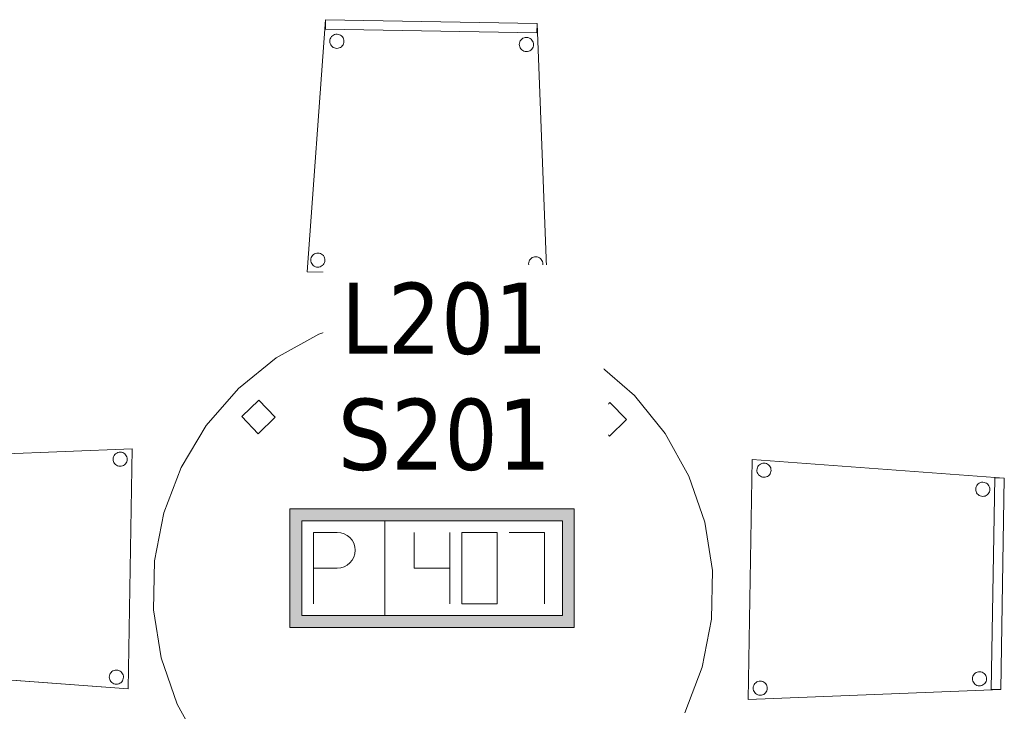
# Model space of a CAD drawing. Header units: metres. Extents: x 397.7 to 427.5, y 12.7 to 28.4.
# Tile 7 of 130: x 401 to 403.1, y 24.5 to 25.9. Entities that reach past the tile are written whole.
import ezdxf

# ---------------------------------------------------------------- set-up
doc = ezdxf.new("R2010")
doc.units = ezdxf.units.M
for name, color, linetype, lineweight in [('02_MOBILIARIO', 7, 'Continuous', 18), ('A-DETL-____-MBND', 7, 'Continuous', 18), ('A-GENM-____-OTLN', 7, 'Continuous', 18), ('E-ELEC-FIXT-IDEN', 7, 'Continuous', 30)]:
    doc.layers.add(name, color=color, linetype=linetype, lineweight=lineweight)
doc.styles.add('Tahoma_3', font='tahoma.ttf', dxfattribs={"height": 0.15})

# ---------------------------------------------------------------- blocks, each defined once
blk = doc.blocks.new('Family - Cadira confident_P2-152882-05_ELEC_P2')
at = {"layer": 'A-DETL-____-MBND', "color": 253, "true_color": 0xaaaaaa}
for p, q in [((0.0076, 0.4856), (0.5407, 0.5064)), ((0.5407, 0.5064), (0.0076, 0.4856)), ((0.5103, 0.4987), (0.5129, 0.4993)), ((0.5129, 0.4993), (0.5103, 0.4987)), ((0.5129, 0.4993), (0.5155, 0.4995)), ((0.5155, 0.4995), (0.5129, 0.4993)), ((0.5155, 0.4995), (0.518, 0.4992)), ((0.518, 0.4992), (0.5155, 0.4995)), ((0.518, 0.4992), (0.5206, 0.4985)), ((0.5206, 0.4985), (0.518, 0.4992)), ((0.5407, 0.5064), (0.532, 0)), ((0.532, 0), (0.5407, 0.5064)), ((0, 0.0391), (0.0076, 0.4856)), ((0.0076, 0.4856), (0, 0.0391)), ((0, 0.0391), (0.0076, 0.4856)), ((0.0076, 0.4856), (0, 0.0391)), ((0.0076, 0.4856), (0.0276, 0.4852)), ((0.0276, 0.4852), (0.0076, 0.4856)), ((0.0276, 0.4852), (0.02, 0.0388)), ((0.02, 0.0388), (0.0276, 0.4852)), ((0.5003, 0.4848), (0.5005, 0.4874)), ((0.5005, 0.4874), (0.5003, 0.4848)), ((0.5004, 0.4822), (0.5003, 0.4848)), ((0.5003, 0.4848), (0.5004, 0.4822)), ((0.5011, 0.4797), (0.5004, 0.4822)), ((0.5004, 0.4822), (0.5011, 0.4797)), ((0.5005, 0.4874), (0.5013, 0.4899)), ((0.5013, 0.4899), (0.5005, 0.4874)), ((0.5021, 0.4773), (0.5011, 0.4797)), ((0.5011, 0.4797), (0.5021, 0.4773)), ((0.5013, 0.4899), (0.5024, 0.4923)), ((0.5024, 0.4923), (0.5013, 0.4899)), ((0.5024, 0.4923), (0.5039, 0.4944)), ((0.5039, 0.4944), (0.5024, 0.4923)), ((0.5039, 0.4944), (0.5058, 0.4962)), ((0.5058, 0.4962), (0.5039, 0.4944)), ((0.5058, 0.4962), (0.508, 0.4976)), ((0.508, 0.4976), (0.5058, 0.4962)), ((0.508, 0.4976), (0.5103, 0.4987)), ((0.5103, 0.4987), (0.508, 0.4976)), ((0.5206, 0.4985), (0.5229, 0.4974)), ((0.5229, 0.4974), (0.5206, 0.4985)), ((0.5229, 0.4974), (0.525, 0.4959)), ((0.525, 0.4959), (0.5229, 0.4974)), ((0.525, 0.4959), (0.5268, 0.494)), ((0.5268, 0.494), (0.525, 0.4959)), ((0.5268, 0.494), (0.5283, 0.4918)), ((0.5283, 0.4918), (0.5268, 0.494)), ((0.5292, 0.4792), (0.528, 0.4769)), ((0.528, 0.4769), (0.5292, 0.4792)), ((0.5283, 0.4918), (0.5293, 0.4895)), ((0.5293, 0.4895), (0.5283, 0.4918)), ((0.5299, 0.4817), (0.5292, 0.4792)), ((0.5292, 0.4792), (0.5299, 0.4817)), ((0.5293, 0.4895), (0.53, 0.4869)), ((0.53, 0.4869), (0.5293, 0.4895)), ((0.5301, 0.4843), (0.5299, 0.4817)), ((0.5299, 0.4817), (0.5301, 0.4843)), ((0.53, 0.4869), (0.5301, 0.4843)), ((0.5301, 0.4843), (0.53, 0.4869)), ((0.0374, 0.4604), (0.0376, 0.463)), ((0.0376, 0.463), (0.0374, 0.4604)), ((0.0376, 0.4578), (0.0374, 0.4604)), ((0.0374, 0.4604), (0.0376, 0.4578)), ((0.0376, 0.463), (0.0384, 0.4655)), ((0.0384, 0.4655), (0.0376, 0.463)), ((0.0382, 0.4553), (0.0376, 0.4578)), ((0.0376, 0.4578), (0.0382, 0.4553)), ((0.0384, 0.4655), (0.0395, 0.4678)), ((0.0395, 0.4678), (0.0384, 0.4655)), ((0.0395, 0.4678), (0.041, 0.4699)), ((0.041, 0.4699), (0.0395, 0.4678)), ((0.041, 0.4699), (0.0429, 0.4717)), ((0.0429, 0.4717), (0.041, 0.4699)), ((0.0429, 0.4717), (0.0451, 0.4732)), ((0.0451, 0.4732), (0.0429, 0.4717)), ((0.0451, 0.4732), (0.0474, 0.4743)), ((0.0474, 0.4743), (0.0451, 0.4732)), ((0.0474, 0.4743), (0.05, 0.4749)), ((0.05, 0.4749), (0.0474, 0.4743)), ((0.05, 0.4749), (0.0526, 0.4751)), ((0.0526, 0.4751), (0.05, 0.4749)), ((0.0526, 0.4751), (0.0552, 0.4748)), ((0.0552, 0.4748), (0.0526, 0.4751)), ((0.0552, 0.4748), (0.0577, 0.4741)), ((0.0577, 0.4741), (0.0552, 0.4748)), ((0.0577, 0.4741), (0.06, 0.4729)), ((0.06, 0.4729), (0.0577, 0.4741)), ((0.06, 0.4729), (0.0621, 0.4714)), ((0.0621, 0.4714), (0.06, 0.4729)), ((0.0621, 0.4714), (0.0639, 0.4695)), ((0.0639, 0.4695), (0.0621, 0.4714)), ((0.0639, 0.4695), (0.0654, 0.4674)), ((0.0654, 0.4674), (0.0639, 0.4695)), ((0.0654, 0.4674), (0.0664, 0.465)), ((0.0664, 0.465), (0.0654, 0.4674)), ((0.067, 0.4573), (0.0663, 0.4548)), ((0.0663, 0.4548), (0.067, 0.4573)), ((0.0664, 0.465), (0.0671, 0.4625)), ((0.0671, 0.4625), (0.0664, 0.465)), ((0.0672, 0.4599), (0.067, 0.4573)), ((0.067, 0.4573), (0.0672, 0.4599)), ((0.0671, 0.4625), (0.0672, 0.4599)), ((0.0672, 0.4599), (0.0671, 0.4625)), ((0.5036, 0.4752), (0.5021, 0.4773)), ((0.5021, 0.4773), (0.5036, 0.4752)), ((0.5054, 0.4733), (0.5036, 0.4752)), ((0.5036, 0.4752), (0.5054, 0.4733)), ((0.5075, 0.4718), (0.5054, 0.4733)), ((0.5054, 0.4733), (0.5075, 0.4718)), ((0.5099, 0.4706), (0.5075, 0.4718)), ((0.5075, 0.4718), (0.5099, 0.4706)), ((0.5124, 0.4699), (0.5099, 0.4706)), ((0.5099, 0.4706), (0.5124, 0.4699)), ((0.5149, 0.4696), (0.5124, 0.4699)), ((0.5124, 0.4699), (0.5149, 0.4696)), ((0.5175, 0.4698), (0.5149, 0.4696)), ((0.5149, 0.4696), (0.5175, 0.4698)), ((0.5201, 0.4705), (0.5175, 0.4698)), ((0.5175, 0.4698), (0.5201, 0.4705)), ((0.5224, 0.4715), (0.5201, 0.4705)), ((0.5201, 0.4705), (0.5224, 0.4715)), ((0.5246, 0.473), (0.5224, 0.4715)), ((0.5224, 0.4715), (0.5246, 0.473)), ((0.5265, 0.4748), (0.5246, 0.473)), ((0.5246, 0.473), (0.5265, 0.4748)), ((0.528, 0.4769), (0.5265, 0.4748)), ((0.5265, 0.4748), (0.528, 0.4769)), ((0.0392, 0.4529), (0.0382, 0.4553)), ((0.0382, 0.4553), (0.0392, 0.4529)), ((0.0407, 0.4507), (0.0392, 0.4529)), ((0.0392, 0.4529), (0.0407, 0.4507)), ((0.0425, 0.4489), (0.0407, 0.4507)), ((0.0407, 0.4507), (0.0425, 0.4489)), ((0.0446, 0.4473), (0.0425, 0.4489)), ((0.0425, 0.4489), (0.0446, 0.4473)), ((0.047, 0.4462), (0.0446, 0.4473)), ((0.0446, 0.4473), (0.047, 0.4462)), ((0.0495, 0.4455), (0.047, 0.4462)), ((0.047, 0.4462), (0.0495, 0.4455)), ((0.0521, 0.4452), (0.0495, 0.4455)), ((0.0495, 0.4455), (0.0521, 0.4452)), ((0.0547, 0.4454), (0.0521, 0.4452)), ((0.0521, 0.4452), (0.0547, 0.4454)), ((0.0572, 0.446), (0.0547, 0.4454)), ((0.0547, 0.4454), (0.0572, 0.446)), ((0.0596, 0.4471), (0.0572, 0.446)), ((0.0572, 0.446), (0.0596, 0.4471)), ((0.0617, 0.4485), (0.0596, 0.4471)), ((0.0596, 0.4471), (0.0617, 0.4485)), ((0.0636, 0.4503), (0.0617, 0.4485)), ((0.0617, 0.4485), (0.0636, 0.4503)), ((0.0651, 0.4524), (0.0636, 0.4503)), ((0.0636, 0.4503), (0.0651, 0.4524)), ((0.0663, 0.4548), (0.0651, 0.4524)), ((0.0651, 0.4524), (0.0663, 0.4548)), ((0.0305, 0.0604), (0.0308, 0.063)), ((0.0308, 0.063), (0.0305, 0.0604)), ((0.0308, 0.063), (0.0315, 0.0655)), ((0.0315, 0.0655), (0.0308, 0.063)), ((0.0315, 0.0655), (0.0327, 0.0679)), ((0.0327, 0.0679), (0.0315, 0.0655)), ((0.0327, 0.0679), (0.0342, 0.07)), ((0.0342, 0.07), (0.0327, 0.0679)), ((0.0342, 0.07), (0.0361, 0.0718)), ((0.0361, 0.0718), (0.0342, 0.07)), ((0.0361, 0.0718), (0.0382, 0.0733)), ((0.0382, 0.0733), (0.0361, 0.0718)), ((0.0382, 0.0733), (0.0406, 0.0743)), ((0.0406, 0.0743), (0.0382, 0.0733)), ((0.0406, 0.0743), (0.0431, 0.0749)), ((0.0431, 0.0749), (0.0406, 0.0743)), ((0.0431, 0.0749), (0.0457, 0.0751)), ((0.0457, 0.0751), (0.0431, 0.0749)), ((0.0457, 0.0751), (0.0483, 0.0749)), ((0.0483, 0.0749), (0.0457, 0.0751)), ((0.0483, 0.0749), (0.0508, 0.0741)), ((0.0508, 0.0741), (0.0483, 0.0749)), ((0.0508, 0.0741), (0.0532, 0.073)), ((0.0532, 0.073), (0.0508, 0.0741)), ((0.0532, 0.073), (0.0553, 0.0715)), ((0.0553, 0.0715), (0.0532, 0.073)), ((0.0553, 0.0715), (0.0571, 0.0696)), ((0.0571, 0.0696), (0.0553, 0.0715)), ((0.0571, 0.0696), (0.0585, 0.0674)), ((0.0585, 0.0674), (0.0571, 0.0696)), ((0.0585, 0.0674), (0.0596, 0.0651)), ((0.0596, 0.0651), (0.0585, 0.0674)), ((0.0596, 0.0651), (0.0602, 0.0625)), ((0.0602, 0.0625), (0.0596, 0.0651)), ((0.0602, 0.0625), (0.0604, 0.0599)), ((0.0604, 0.0599), (0.0602, 0.0625)), ((0.0307, 0.0578), (0.0305, 0.0604)), ((0.0305, 0.0604), (0.0307, 0.0578)), ((0.0313, 0.0553), (0.0307, 0.0578)), ((0.0307, 0.0578), (0.0313, 0.0553)), ((0.0324, 0.0529), (0.0313, 0.0553)), ((0.0313, 0.0553), (0.0324, 0.0529)), ((0.0339, 0.0508), (0.0324, 0.0529)), ((0.0324, 0.0529), (0.0339, 0.0508)), ((0.0357, 0.0489), (0.0339, 0.0508)), ((0.0339, 0.0508), (0.0357, 0.0489)), ((0.0378, 0.0474), (0.0357, 0.0489)), ((0.0357, 0.0489), (0.0378, 0.0474)), ((0.0401, 0.0462), (0.0378, 0.0474)), ((0.0378, 0.0474), (0.0401, 0.0462)), ((0.0426, 0.0455), (0.0401, 0.0462)), ((0.0401, 0.0462), (0.0426, 0.0455)), ((0.0452, 0.0453), (0.0426, 0.0455)), ((0.0426, 0.0455), (0.0452, 0.0453)), ((0.0478, 0.0454), (0.0452, 0.0453)), ((0.0452, 0.0453), (0.0478, 0.0454)), ((0.0503, 0.0461), (0.0478, 0.0454)), ((0.0478, 0.0454), (0.0503, 0.0461)), ((0.0527, 0.0471), (0.0503, 0.0461)), ((0.0503, 0.0461), (0.0527, 0.0471)), ((0.0549, 0.0486), (0.0527, 0.0471)), ((0.0527, 0.0471), (0.0549, 0.0486)), ((0.0567, 0.0504), (0.0549, 0.0486)), ((0.0549, 0.0486), (0.0567, 0.0504)), ((0.0583, 0.0525), (0.0567, 0.0504)), ((0.0567, 0.0504), (0.0583, 0.0525)), ((0.0594, 0.0548), (0.0583, 0.0525)), ((0.0583, 0.0525), (0.0594, 0.0548)), ((0.0601, 0.0573), (0.0594, 0.0548)), ((0.0594, 0.0548), (0.0601, 0.0573)), ((0.0604, 0.0599), (0.0601, 0.0573)), ((0.0601, 0.0573), (0.0604, 0.0599)), ((0.02, 0.0388), (0, 0.0391)), ((0, 0.0391), (0.02, 0.0388)), ((0.532, 0), (0, 0.0391)), ((0, 0.0391), (0.532, 0)), ((0.4924, 0.0249), (0.4927, 0.0275)), ((0.4927, 0.0275), (0.4924, 0.0249)), ((0.4926, 0.0223), (0.4924, 0.0249)), ((0.4924, 0.0249), (0.4926, 0.0223)), ((0.4932, 0.0198), (0.4926, 0.0223)), ((0.4926, 0.0223), (0.4932, 0.0198)), ((0.4927, 0.0275), (0.4934, 0.03)), ((0.4934, 0.03), (0.4927, 0.0275)), ((0.4934, 0.03), (0.4945, 0.0323)), ((0.4945, 0.0323), (0.4934, 0.03)), ((0.4945, 0.0323), (0.4961, 0.0344)), ((0.4961, 0.0344), (0.4945, 0.0323)), ((0.4961, 0.0344), (0.4979, 0.0363)), ((0.4979, 0.0363), (0.4961, 0.0344)), ((0.4979, 0.0363), (0.5001, 0.0377)), ((0.5001, 0.0377), (0.4979, 0.0363)), ((0.5001, 0.0377), (0.5025, 0.0388)), ((0.5025, 0.0388), (0.5001, 0.0377)), ((0.5025, 0.0388), (0.505, 0.0394)), ((0.505, 0.0394), (0.5025, 0.0388)), ((0.505, 0.0394), (0.5076, 0.0396)), ((0.5076, 0.0396), (0.505, 0.0394)), ((0.5076, 0.0396), (0.5102, 0.0393)), ((0.5102, 0.0393), (0.5076, 0.0396)), ((0.5102, 0.0393), (0.5127, 0.0386)), ((0.5127, 0.0386), (0.5102, 0.0393)), ((0.5127, 0.0386), (0.515, 0.0375)), ((0.515, 0.0375), (0.5127, 0.0386)), ((0.515, 0.0375), (0.5171, 0.0359)), ((0.5171, 0.0359), (0.515, 0.0375)), ((0.5171, 0.0359), (0.5189, 0.0341)), ((0.5189, 0.0341), (0.5171, 0.0359)), ((0.5189, 0.0341), (0.5204, 0.0319)), ((0.5204, 0.0319), (0.5189, 0.0341)), ((0.5204, 0.0319), (0.5215, 0.0295)), ((0.5215, 0.0295), (0.5204, 0.0319)), ((0.522, 0.0218), (0.5213, 0.0193)), ((0.5213, 0.0193), (0.522, 0.0218)), ((0.5215, 0.0295), (0.5221, 0.027)), ((0.5221, 0.027), (0.5215, 0.0295)), ((0.5223, 0.0244), (0.522, 0.0218)), ((0.522, 0.0218), (0.5223, 0.0244)), ((0.5221, 0.027), (0.5223, 0.0244)), ((0.5223, 0.0244), (0.5221, 0.027)), ((0.4943, 0.0174), (0.4932, 0.0198)), ((0.4932, 0.0198), (0.4943, 0.0174)), ((0.4957, 0.0152), (0.4943, 0.0174)), ((0.4943, 0.0174), (0.4957, 0.0152)), ((0.4975, 0.0134), (0.4957, 0.0152)), ((0.4957, 0.0152), (0.4975, 0.0134)), ((0.4996, 0.0118), (0.4975, 0.0134)), ((0.4975, 0.0134), (0.4996, 0.0118)), ((0.502, 0.0107), (0.4996, 0.0118)), ((0.4996, 0.0118), (0.502, 0.0107)), ((0.5045, 0.01), (0.502, 0.0107)), ((0.502, 0.0107), (0.5045, 0.01)), ((0.5071, 0.0097), (0.5045, 0.01)), ((0.5045, 0.01), (0.5071, 0.0097)), ((0.5097, 0.0099), (0.5071, 0.0097)), ((0.5071, 0.0097), (0.5097, 0.0099)), ((0.5122, 0.0105), (0.5097, 0.0099)), ((0.5097, 0.0099), (0.5122, 0.0105)), ((0.5146, 0.0116), (0.5122, 0.0105)), ((0.5122, 0.0105), (0.5146, 0.0116)), ((0.5167, 0.013), (0.5146, 0.0116)), ((0.5146, 0.0116), (0.5167, 0.013)), ((0.5186, 0.0149), (0.5167, 0.013)), ((0.5167, 0.013), (0.5186, 0.0149)), ((0.5201, 0.017), (0.5186, 0.0149)), ((0.5186, 0.0149), (0.5201, 0.017)), ((0.5213, 0.0193), (0.5201, 0.017)), ((0.5201, 0.017), (0.5213, 0.0193))]:
    blk.add_line(p, q, dxfattribs=at)
blk = doc.blocks.new('Family - LONDR55-XX_ZZ-ARQ-CAA-M3D-Londres55-152886-05_ELEC_P2')
at = {"layer": 'A-DETL-____-MBND', "color": 253, "true_color": 0xaaaaaa}
for p, q in [((0.2956, 1.1032), (0.389, 1.1468)), ((0.389, 1.1468), (0.2956, 1.1032)), ((0.2112, 1.0441), (0.2956, 1.1032)), ((0.2956, 1.1032), (0.2112, 1.0441)), ((0.1383, 0.9712), (0.2112, 1.0441)), ((0.2112, 1.0441), (0.1383, 0.9712)), ((0.0792, 0.8868), (0.1383, 0.9712)), ((0.1383, 0.9712), (0.0792, 0.8868)), ((0.0357, 0.7934), (0.0792, 0.8868)), ((0.0792, 0.8868), (0.0357, 0.7934)), ((0.009, 0.6939), (0.0357, 0.7934)), ((0.0357, 0.7934), (0.009, 0.6939)), ((0, 0.5912), (0.009, 0.6939)), ((0.009, 0.6939), (0, 0.5912)), ((0.0475, 0.5662), (0.0475, 0.6162)), ((0.0475, 0.6162), (0.0975, 0.6162)), ((0.0475, 0.6162), (0.0475, 0.5662)), ((0.0975, 0.6162), (0.0475, 0.6162)), ((0.0975, 0.6162), (0.0975, 0.5662)), ((0.0975, 0.5662), (0.0975, 0.6162)), ((0.009, 0.4885), (0, 0.5912)), ((0, 0.5912), (0.009, 0.4885)), ((0.0975, 0.5662), (0.0475, 0.5662)), ((0.0475, 0.5662), (0.0975, 0.5662)), ((0.0357, 0.389), (0.009, 0.4885)), ((0.009, 0.4885), (0.0357, 0.389)), ((1.1734, 0.4885), (1.1468, 0.389)), ((1.1468, 0.389), (1.1734, 0.4885)), ((0.0792, 0.2956), (0.0357, 0.389)), ((0.0357, 0.389), (0.0792, 0.2956)), ((1.1468, 0.389), (1.1032, 0.2956)), ((1.1032, 0.2956), (1.1468, 0.389)), ((0.1383, 0.2112), (0.0792, 0.2956)), ((0.0792, 0.2956), (0.1383, 0.2112)), ((1.1032, 0.2956), (1.0441, 0.2112)), ((1.0441, 0.2112), (1.1032, 0.2956)), ((0.2112, 0.1383), (0.1383, 0.2112)), ((0.1383, 0.2112), (0.2112, 0.1383)), ((1.0441, 0.2112), (0.9712, 0.1383)), ((0.9712, 0.1383), (1.0441, 0.2112)), ((0.2956, 0.0792), (0.2112, 0.1383)), ((0.2112, 0.1383), (0.2956, 0.0792)), ((0.9712, 0.1383), (0.8868, 0.0792)), ((0.8868, 0.0792), (0.9712, 0.1383)), ((0.5771, 0.0476), (0.5771, 0.0976)), ((0.5771, 0.0976), (0.6271, 0.0976)), ((0.5771, 0.0976), (0.5771, 0.0476)), ((0.6271, 0.0976), (0.5771, 0.0976)), ((0.6271, 0.0976), (0.6271, 0.0476)), ((0.6271, 0.0476), (0.6271, 0.0976)), ((0.389, 0.0357), (0.2956, 0.0792)), ((0.2956, 0.0792), (0.389, 0.0357)), ((0.8868, 0.0792), (0.7934, 0.0357)), ((0.7934, 0.0357), (0.8868, 0.0792)), ((0.6271, 0.0476), (0.5771, 0.0476)), ((0.5771, 0.0476), (0.6271, 0.0476)), ((0.4885, 0.009), (0.389, 0.0357)), ((0.389, 0.0357), (0.4885, 0.009)), ((0.7934, 0.0357), (0.6939, 0.009)), ((0.6939, 0.009), (0.7934, 0.0357)), ((0.5912, 0), (0.4885, 0.009)), ((0.4885, 0.009), (0.5912, 0)), ((0.6939, 0.009), (0.5912, 0)), ((0.5912, 0), (0.6939, 0.009))]:
    blk.add_line(p, q, dxfattribs=at)
blk = doc.blocks.new('Family - Taula redona 1_2m-152887-05_ELEC_P2')
blk.add_blockref('Family - LONDR55-XX_ZZ-ARQ-CAA-M3D-Londres55-152886-05_ELEC_P2', (0, 0))
blk = doc.blocks.new('Family - Cadira confident_P2-153040-05_ELEC_P2')
at = {"layer": 'A-DETL-____-MBND', "color": 253, "true_color": 0xaaaaaa}
for p, q in [((0, 0), (0.0087, 0.5064)), ((0.0087, 0.5064), (0, 0)), ((0.0087, 0.5064), (0.5407, 0.4673)), ((0.5407, 0.4673), (0.0087, 0.5064)), ((0.0184, 0.484), (0.0187, 0.4866)), ((0.0187, 0.4866), (0.0184, 0.484)), ((0.0186, 0.4814), (0.0184, 0.484)), ((0.0184, 0.484), (0.0186, 0.4814)), ((0.0193, 0.4789), (0.0186, 0.4814)), ((0.0186, 0.4814), (0.0193, 0.4789)), ((0.0187, 0.4866), (0.0194, 0.4891)), ((0.0194, 0.4891), (0.0187, 0.4866)), ((0.0203, 0.4765), (0.0193, 0.4789)), ((0.0193, 0.4789), (0.0203, 0.4765)), ((0.0194, 0.4891), (0.0206, 0.4914)), ((0.0206, 0.4914), (0.0194, 0.4891)), ((0.0206, 0.4914), (0.0221, 0.4935)), ((0.0221, 0.4935), (0.0206, 0.4914)), ((0.0221, 0.4935), (0.024, 0.4953)), ((0.024, 0.4953), (0.0221, 0.4935)), ((0.024, 0.4953), (0.0261, 0.4968)), ((0.0261, 0.4968), (0.024, 0.4953)), ((0.0261, 0.4968), (0.0285, 0.4978)), ((0.0285, 0.4978), (0.0261, 0.4968)), ((0.0285, 0.4978), (0.031, 0.4985)), ((0.031, 0.4985), (0.0285, 0.4978)), ((0.031, 0.4985), (0.0336, 0.4987)), ((0.0336, 0.4987), (0.031, 0.4985)), ((0.0336, 0.4987), (0.0362, 0.4984)), ((0.0362, 0.4984), (0.0336, 0.4987)), ((0.0362, 0.4984), (0.0387, 0.4977)), ((0.0387, 0.4977), (0.0362, 0.4984)), ((0.0387, 0.4977), (0.0411, 0.4965)), ((0.0411, 0.4965), (0.0387, 0.4977)), ((0.0411, 0.4965), (0.0432, 0.495)), ((0.0432, 0.495), (0.0411, 0.4965)), ((0.0432, 0.495), (0.045, 0.4931)), ((0.045, 0.4931), (0.0432, 0.495)), ((0.045, 0.4931), (0.0464, 0.491)), ((0.0464, 0.491), (0.045, 0.4931)), ((0.0473, 0.4784), (0.0462, 0.476)), ((0.0462, 0.476), (0.0473, 0.4784)), ((0.0464, 0.491), (0.0475, 0.4886)), ((0.0475, 0.4886), (0.0464, 0.491)), ((0.048, 0.4809), (0.0473, 0.4784)), ((0.0473, 0.4784), (0.048, 0.4809)), ((0.0475, 0.4886), (0.0481, 0.4861)), ((0.0481, 0.4861), (0.0475, 0.4886)), ((0.0483, 0.4835), (0.048, 0.4809)), ((0.048, 0.4809), (0.0483, 0.4835)), ((0.0481, 0.4861), (0.0483, 0.4835)), ((0.0483, 0.4835), (0.0481, 0.4861)), ((0.0218, 0.4743), (0.0203, 0.4765)), ((0.0203, 0.4765), (0.0218, 0.4743)), ((0.0236, 0.4724), (0.0218, 0.4743)), ((0.0218, 0.4743), (0.0236, 0.4724)), ((0.0257, 0.4709), (0.0236, 0.4724)), ((0.0236, 0.4724), (0.0257, 0.4709)), ((0.028, 0.4698), (0.0257, 0.4709)), ((0.0257, 0.4709), (0.028, 0.4698)), ((0.0305, 0.4691), (0.028, 0.4698)), ((0.028, 0.4698), (0.0305, 0.4691)), ((0.0331, 0.4688), (0.0305, 0.4691)), ((0.0305, 0.4691), (0.0331, 0.4688)), ((0.0357, 0.469), (0.0331, 0.4688)), ((0.0331, 0.4688), (0.0357, 0.469)), ((0.0382, 0.4696), (0.0357, 0.469)), ((0.0357, 0.469), (0.0382, 0.4696)), ((0.0406, 0.4707), (0.0382, 0.4696)), ((0.0382, 0.4696), (0.0406, 0.4707)), ((0.0428, 0.4721), (0.0406, 0.4707)), ((0.0406, 0.4707), (0.0428, 0.4721)), ((0.0447, 0.4739), (0.0428, 0.4721)), ((0.0428, 0.4721), (0.0447, 0.4739)), ((0.0462, 0.476), (0.0447, 0.4739)), ((0.0447, 0.4739), (0.0462, 0.476)), ((0.4879, 0.4565), (0.4903, 0.4576)), ((0.4903, 0.4576), (0.4879, 0.4565)), ((0.4903, 0.4576), (0.4928, 0.4582)), ((0.4928, 0.4582), (0.4903, 0.4576)), ((0.4928, 0.4582), (0.4954, 0.4584)), ((0.4954, 0.4584), (0.4928, 0.4582)), ((0.4954, 0.4584), (0.498, 0.4581)), ((0.498, 0.4581), (0.4954, 0.4584)), ((0.498, 0.4581), (0.5005, 0.4574)), ((0.5005, 0.4574), (0.498, 0.4581)), ((0.5005, 0.4574), (0.5028, 0.4563)), ((0.5028, 0.4563), (0.5005, 0.4574)), ((0.513, 0.0212), (0.5207, 0.4677)), ((0.5207, 0.4677), (0.513, 0.0212)), ((0.5207, 0.4677), (0.5407, 0.4673)), ((0.5407, 0.4673), (0.5207, 0.4677)), ((0.5407, 0.4673), (0.533, 0.0209)), ((0.533, 0.0209), (0.5407, 0.4673)), ((0.5407, 0.4673), (0.533, 0.0209)), ((0.533, 0.0209), (0.5407, 0.4673)), ((0.4802, 0.4437), (0.4805, 0.4463)), ((0.4805, 0.4463), (0.4802, 0.4437)), ((0.4804, 0.4411), (0.4802, 0.4437)), ((0.4802, 0.4437), (0.4804, 0.4411)), ((0.481, 0.4386), (0.4804, 0.4411)), ((0.4804, 0.4411), (0.481, 0.4386)), ((0.4805, 0.4463), (0.4812, 0.4488)), ((0.4812, 0.4488), (0.4805, 0.4463)), ((0.4821, 0.4362), (0.481, 0.4386)), ((0.481, 0.4386), (0.4821, 0.4362)), ((0.4812, 0.4488), (0.4824, 0.4512)), ((0.4824, 0.4512), (0.4812, 0.4488)), ((0.4824, 0.4512), (0.4839, 0.4533)), ((0.4839, 0.4533), (0.4824, 0.4512)), ((0.4839, 0.4533), (0.4858, 0.4551)), ((0.4858, 0.4551), (0.4839, 0.4533)), ((0.4858, 0.4551), (0.4879, 0.4565)), ((0.4879, 0.4565), (0.4858, 0.4551)), ((0.5028, 0.4563), (0.505, 0.4547)), ((0.505, 0.4547), (0.5028, 0.4563)), ((0.505, 0.4547), (0.5068, 0.4529)), ((0.5068, 0.4529), (0.505, 0.4547)), ((0.5068, 0.4529), (0.5082, 0.4507)), ((0.5082, 0.4507), (0.5068, 0.4529)), ((0.5091, 0.4381), (0.508, 0.4358)), ((0.508, 0.4358), (0.5091, 0.4381)), ((0.5082, 0.4507), (0.5093, 0.4483)), ((0.5093, 0.4483), (0.5082, 0.4507)), ((0.5098, 0.4406), (0.5091, 0.4381)), ((0.5091, 0.4381), (0.5098, 0.4406)), ((0.5093, 0.4483), (0.5099, 0.4458)), ((0.5099, 0.4458), (0.5093, 0.4483)), ((0.5101, 0.4432), (0.5098, 0.4406)), ((0.5098, 0.4406), (0.5101, 0.4432)), ((0.5099, 0.4458), (0.5101, 0.4432)), ((0.5101, 0.4432), (0.5099, 0.4458)), ((0.4836, 0.4341), (0.4821, 0.4362)), ((0.4821, 0.4362), (0.4836, 0.4341)), ((0.4854, 0.4322), (0.4836, 0.4341)), ((0.4836, 0.4341), (0.4854, 0.4322)), ((0.4875, 0.4307), (0.4854, 0.4322)), ((0.4854, 0.4322), (0.4875, 0.4307)), ((0.4898, 0.4295), (0.4875, 0.4307)), ((0.4875, 0.4307), (0.4898, 0.4295)), ((0.4923, 0.4288), (0.4898, 0.4295)), ((0.4898, 0.4295), (0.4923, 0.4288)), ((0.4949, 0.4285), (0.4923, 0.4288)), ((0.4923, 0.4288), (0.4949, 0.4285)), ((0.4975, 0.4287), (0.4949, 0.4285)), ((0.4949, 0.4285), (0.4975, 0.4287)), ((0.5, 0.4293), (0.4975, 0.4287)), ((0.4975, 0.4287), (0.5, 0.4293)), ((0.5024, 0.4304), (0.5, 0.4293)), ((0.5, 0.4293), (0.5024, 0.4304)), ((0.5046, 0.4319), (0.5024, 0.4304)), ((0.5024, 0.4304), (0.5046, 0.4319)), ((0.5064, 0.4337), (0.5046, 0.4319)), ((0.5046, 0.4319), (0.5064, 0.4337)), ((0.508, 0.4358), (0.5064, 0.4337)), ((0.5064, 0.4337), (0.508, 0.4358)), ((0.4734, 0.0438), (0.4737, 0.0464)), ((0.4737, 0.0464), (0.4734, 0.0438)), ((0.4736, 0.0412), (0.4734, 0.0438)), ((0.4734, 0.0438), (0.4736, 0.0412)), ((0.4737, 0.0464), (0.4744, 0.0489)), ((0.4744, 0.0489), (0.4737, 0.0464)), ((0.4744, 0.0489), (0.4755, 0.0512)), ((0.4755, 0.0512), (0.4744, 0.0489)), ((0.4755, 0.0512), (0.477, 0.0533)), ((0.477, 0.0533), (0.4755, 0.0512)), ((0.477, 0.0533), (0.4789, 0.0551)), ((0.4789, 0.0551), (0.477, 0.0533)), ((0.4789, 0.0551), (0.4811, 0.0566)), ((0.4811, 0.0566), (0.4789, 0.0551)), ((0.4811, 0.0566), (0.4835, 0.0576)), ((0.4835, 0.0576), (0.4811, 0.0566)), ((0.4835, 0.0576), (0.486, 0.0583)), ((0.486, 0.0583), (0.4835, 0.0576)), ((0.486, 0.0583), (0.4886, 0.0585)), ((0.4886, 0.0585), (0.486, 0.0583)), ((0.4886, 0.0585), (0.4912, 0.0582)), ((0.4912, 0.0582), (0.4886, 0.0585)), ((0.4912, 0.0582), (0.4937, 0.0575)), ((0.4937, 0.0575), (0.4912, 0.0582)), ((0.4937, 0.0575), (0.496, 0.0563)), ((0.496, 0.0563), (0.4937, 0.0575)), ((0.496, 0.0563), (0.4981, 0.0548)), ((0.4981, 0.0548), (0.496, 0.0563)), ((0.4981, 0.0548), (0.4999, 0.0529)), ((0.4999, 0.0529), (0.4981, 0.0548)), ((0.4999, 0.0529), (0.5014, 0.0508)), ((0.5014, 0.0508), (0.4999, 0.0529)), ((0.5014, 0.0508), (0.5024, 0.0484)), ((0.5024, 0.0484), (0.5014, 0.0508)), ((0.5024, 0.0484), (0.5031, 0.0459)), ((0.5031, 0.0459), (0.5024, 0.0484)), ((0.5033, 0.0433), (0.503, 0.0407)), ((0.503, 0.0407), (0.5033, 0.0433)), ((0.5031, 0.0459), (0.5033, 0.0433)), ((0.5033, 0.0433), (0.5031, 0.0459)), ((0.533, 0.0209), (0, 0)), ((0, 0), (0.533, 0.0209)), ((0.0106, 0.024), (0.0108, 0.0266)), ((0.0108, 0.0266), (0.0106, 0.024)), ((0.0108, 0.0215), (0.0106, 0.024)), ((0.0106, 0.024), (0.0108, 0.0215)), ((0.0108, 0.0266), (0.0116, 0.0291)), ((0.0116, 0.0291), (0.0108, 0.0266)), ((0.0114, 0.0189), (0.0108, 0.0215)), ((0.0108, 0.0215), (0.0114, 0.0189)), ((0.0116, 0.0291), (0.0127, 0.0315)), ((0.0127, 0.0315), (0.0116, 0.0291)), ((0.0127, 0.0315), (0.0142, 0.0336)), ((0.0142, 0.0336), (0.0127, 0.0315)), ((0.0142, 0.0336), (0.0161, 0.0354)), ((0.0161, 0.0354), (0.0142, 0.0336)), ((0.0161, 0.0354), (0.0183, 0.0369)), ((0.0183, 0.0369), (0.0161, 0.0354)), ((0.0183, 0.0369), (0.0206, 0.0379)), ((0.0206, 0.0379), (0.0183, 0.0369)), ((0.0206, 0.0379), (0.0232, 0.0385)), ((0.0232, 0.0385), (0.0206, 0.0379)), ((0.0232, 0.0385), (0.0258, 0.0387)), ((0.0258, 0.0387), (0.0232, 0.0385)), ((0.0258, 0.0387), (0.0284, 0.0385)), ((0.0284, 0.0385), (0.0258, 0.0387)), ((0.0284, 0.0385), (0.0309, 0.0377)), ((0.0309, 0.0377), (0.0284, 0.0385)), ((0.0309, 0.0377), (0.0332, 0.0366)), ((0.0332, 0.0366), (0.0309, 0.0377)), ((0.0332, 0.0366), (0.0353, 0.0351)), ((0.0353, 0.0351), (0.0332, 0.0366)), ((0.0353, 0.0351), (0.0371, 0.0332)), ((0.0371, 0.0332), (0.0353, 0.0351)), ((0.0371, 0.0332), (0.0386, 0.031)), ((0.0386, 0.031), (0.0371, 0.0332)), ((0.0386, 0.031), (0.0396, 0.0287)), ((0.0396, 0.0287), (0.0386, 0.031)), ((0.0402, 0.0209), (0.0395, 0.0184)), ((0.0395, 0.0184), (0.0402, 0.0209)), ((0.0396, 0.0287), (0.0403, 0.0261)), ((0.0403, 0.0261), (0.0396, 0.0287)), ((0.0404, 0.0235), (0.0402, 0.0209)), ((0.0402, 0.0209), (0.0404, 0.0235)), ((0.0403, 0.0261), (0.0404, 0.0235)), ((0.0404, 0.0235), (0.0403, 0.0261)), ((0.4742, 0.0387), (0.4736, 0.0412)), ((0.4736, 0.0412), (0.4742, 0.0387)), ((0.4753, 0.0363), (0.4742, 0.0387)), ((0.4742, 0.0387), (0.4753, 0.0363)), ((0.4767, 0.0341), (0.4753, 0.0363)), ((0.4753, 0.0363), (0.4767, 0.0341)), ((0.4785, 0.0322), (0.4767, 0.0341)), ((0.4767, 0.0341), (0.4785, 0.0322)), ((0.4806, 0.0307), (0.4785, 0.0322)), ((0.4785, 0.0322), (0.4806, 0.0307)), ((0.483, 0.0296), (0.4806, 0.0307)), ((0.4806, 0.0307), (0.483, 0.0296)), ((0.4855, 0.0289), (0.483, 0.0296)), ((0.483, 0.0296), (0.4855, 0.0289)), ((0.4881, 0.0286), (0.4855, 0.0289)), ((0.4855, 0.0289), (0.4881, 0.0286)), ((0.4907, 0.0288), (0.4881, 0.0286)), ((0.4881, 0.0286), (0.4907, 0.0288)), ((0.4932, 0.0294), (0.4907, 0.0288)), ((0.4907, 0.0288), (0.4932, 0.0294)), ((0.4956, 0.0305), (0.4932, 0.0294)), ((0.4932, 0.0294), (0.4956, 0.0305)), ((0.4977, 0.0319), (0.4956, 0.0305)), ((0.4956, 0.0305), (0.4977, 0.0319)), ((0.4996, 0.0337), (0.4977, 0.0319)), ((0.4977, 0.0319), (0.4996, 0.0337)), ((0.5011, 0.0358), (0.4996, 0.0337)), ((0.4996, 0.0337), (0.5011, 0.0358)), ((0.5023, 0.0382), (0.5011, 0.0358)), ((0.5011, 0.0358), (0.5023, 0.0382)), ((0.503, 0.0407), (0.5023, 0.0382)), ((0.5023, 0.0382), (0.503, 0.0407)), ((0.533, 0.0209), (0.513, 0.0212)), ((0.513, 0.0212), (0.533, 0.0209)), ((0.0124, 0.0165), (0.0114, 0.0189)), ((0.0114, 0.0189), (0.0124, 0.0165)), ((0.0139, 0.0144), (0.0124, 0.0165)), ((0.0124, 0.0165), (0.0139, 0.0144)), ((0.0157, 0.0125), (0.0139, 0.0144)), ((0.0139, 0.0144), (0.0157, 0.0125)), ((0.0178, 0.011), (0.0157, 0.0125)), ((0.0157, 0.0125), (0.0178, 0.011)), ((0.0202, 0.0098), (0.0178, 0.011)), ((0.0178, 0.011), (0.0202, 0.0098)), ((0.0227, 0.0091), (0.0202, 0.0098)), ((0.0202, 0.0098), (0.0227, 0.0091)), ((0.0253, 0.0089), (0.0227, 0.0091)), ((0.0227, 0.0091), (0.0253, 0.0089)), ((0.0278, 0.009), (0.0253, 0.0089)), ((0.0253, 0.0089), (0.0278, 0.009)), ((0.0304, 0.0097), (0.0278, 0.009)), ((0.0278, 0.009), (0.0304, 0.0097)), ((0.0328, 0.0107), (0.0304, 0.0097)), ((0.0304, 0.0097), (0.0328, 0.0107)), ((0.0349, 0.0122), (0.0328, 0.0107)), ((0.0328, 0.0107), (0.0349, 0.0122)), ((0.0368, 0.014), (0.0349, 0.0122)), ((0.0349, 0.0122), (0.0368, 0.014)), ((0.0383, 0.0161), (0.0368, 0.014)), ((0.0368, 0.014), (0.0383, 0.0161)), ((0.0395, 0.0184), (0.0383, 0.0161)), ((0.0383, 0.0161), (0.0395, 0.0184))]:
    blk.add_line(p, q, dxfattribs=at)
blk = doc.blocks.new('Family - Cadira confident_P2-153263-05_ELEC_P2')
at = {"layer": 'A-DETL-____-MBND', "color": 253, "true_color": 0xaaaaaa}
for p, q in [((0, 0.0087), (0.0391, 0.5407)), ((0.0391, 0.5407), (0, 0.0087)), ((0.0388, 0.5207), (0.0391, 0.5407)), ((0.0391, 0.5407), (0.0388, 0.5207)), ((0.0391, 0.5407), (0.4856, 0.533)), ((0.4856, 0.533), (0.0391, 0.5407)), ((0.0391, 0.5407), (0.4856, 0.533)), ((0.4856, 0.533), (0.0391, 0.5407)), ((0.4852, 0.513), (0.0388, 0.5207)), ((0.0388, 0.5207), (0.4852, 0.513)), ((0.4856, 0.533), (0.4852, 0.513)), ((0.4852, 0.513), (0.4856, 0.533)), ((0.4856, 0.533), (0.5064, 0)), ((0.5064, 0), (0.4856, 0.533)), ((0.0483, 0.498), (0.049, 0.5005)), ((0.049, 0.5005), (0.0483, 0.498)), ((0.049, 0.5005), (0.0502, 0.5028)), ((0.0502, 0.5028), (0.049, 0.5005)), ((0.0502, 0.5028), (0.0517, 0.505)), ((0.0517, 0.505), (0.0502, 0.5028)), ((0.0517, 0.505), (0.0536, 0.5068)), ((0.0536, 0.5068), (0.0517, 0.505)), ((0.0536, 0.5068), (0.0557, 0.5082)), ((0.0557, 0.5082), (0.0536, 0.5068)), ((0.0557, 0.5082), (0.0581, 0.5093)), ((0.0581, 0.5093), (0.0557, 0.5082)), ((0.0581, 0.5093), (0.0606, 0.5099)), ((0.0606, 0.5099), (0.0581, 0.5093)), ((0.0606, 0.5099), (0.0632, 0.5101)), ((0.0632, 0.5101), (0.0606, 0.5099)), ((0.0632, 0.5101), (0.0658, 0.5098)), ((0.0658, 0.5098), (0.0632, 0.5101)), ((0.0658, 0.5098), (0.0683, 0.5091)), ((0.0683, 0.5091), (0.0658, 0.5098)), ((0.0683, 0.5091), (0.0707, 0.508)), ((0.0707, 0.508), (0.0683, 0.5091)), ((0.0707, 0.508), (0.0728, 0.5064)), ((0.0728, 0.5064), (0.0707, 0.508)), ((0.0728, 0.5064), (0.0746, 0.5046)), ((0.0746, 0.5046), (0.0728, 0.5064)), ((0.0746, 0.5046), (0.076, 0.5024)), ((0.076, 0.5024), (0.0746, 0.5046)), ((0.076, 0.5024), (0.0771, 0.5)), ((0.0771, 0.5), (0.076, 0.5024)), ((0.0771, 0.5), (0.0777, 0.4975)), ((0.0777, 0.4975), (0.0771, 0.5)), ((0.4516, 0.4981), (0.4535, 0.4999)), ((0.4535, 0.4999), (0.4516, 0.4981)), ((0.4535, 0.4999), (0.4557, 0.5014)), ((0.4557, 0.5014), (0.4535, 0.4999)), ((0.4557, 0.5014), (0.4581, 0.5024)), ((0.4581, 0.5024), (0.4557, 0.5014)), ((0.4581, 0.5024), (0.4606, 0.5031)), ((0.4606, 0.5031), (0.4581, 0.5024)), ((0.4606, 0.5031), (0.4632, 0.5033)), ((0.4632, 0.5033), (0.4606, 0.5031)), ((0.4632, 0.5033), (0.4658, 0.503)), ((0.4658, 0.503), (0.4632, 0.5033)), ((0.4658, 0.503), (0.4683, 0.5023)), ((0.4683, 0.5023), (0.4658, 0.503)), ((0.4683, 0.5023), (0.4706, 0.5011)), ((0.4706, 0.5011), (0.4683, 0.5023)), ((0.4706, 0.5011), (0.4727, 0.4996)), ((0.4727, 0.4996), (0.4706, 0.5011)), ((0.4727, 0.4996), (0.4745, 0.4977)), ((0.4745, 0.4977), (0.4727, 0.4996)), ((0.048, 0.4954), (0.0483, 0.498)), ((0.0483, 0.498), (0.048, 0.4954)), ((0.0482, 0.4928), (0.048, 0.4954)), ((0.048, 0.4954), (0.0482, 0.4928)), ((0.0489, 0.4903), (0.0482, 0.4928)), ((0.0482, 0.4928), (0.0489, 0.4903)), ((0.0499, 0.4879), (0.0489, 0.4903)), ((0.0489, 0.4903), (0.0499, 0.4879)), ((0.0514, 0.4858), (0.0499, 0.4879)), ((0.0499, 0.4879), (0.0514, 0.4858)), ((0.0532, 0.4839), (0.0514, 0.4858)), ((0.0514, 0.4858), (0.0532, 0.4839)), ((0.0553, 0.4824), (0.0532, 0.4839)), ((0.0532, 0.4839), (0.0553, 0.4824)), ((0.0576, 0.4812), (0.0553, 0.4824)), ((0.0553, 0.4824), (0.0576, 0.4812)), ((0.0601, 0.4805), (0.0576, 0.4812)), ((0.0576, 0.4812), (0.0601, 0.4805)), ((0.0627, 0.4802), (0.0601, 0.4805)), ((0.0601, 0.4805), (0.0627, 0.4802)), ((0.0653, 0.4804), (0.0627, 0.4802)), ((0.0627, 0.4802), (0.0653, 0.4804)), ((0.0678, 0.481), (0.0653, 0.4804)), ((0.0653, 0.4804), (0.0678, 0.481)), ((0.0702, 0.4821), (0.0678, 0.481)), ((0.0678, 0.481), (0.0702, 0.4821)), ((0.0724, 0.4836), (0.0702, 0.4821)), ((0.0702, 0.4821), (0.0724, 0.4836)), ((0.0743, 0.4854), (0.0724, 0.4836)), ((0.0724, 0.4836), (0.0743, 0.4854)), ((0.0758, 0.4875), (0.0743, 0.4854)), ((0.0743, 0.4854), (0.0758, 0.4875)), ((0.0769, 0.4898), (0.0758, 0.4875)), ((0.0758, 0.4875), (0.0769, 0.4898)), ((0.0776, 0.4923), (0.0769, 0.4898)), ((0.0769, 0.4898), (0.0776, 0.4923)), ((0.0779, 0.4949), (0.0776, 0.4923)), ((0.0776, 0.4923), (0.0779, 0.4949)), ((0.0777, 0.4975), (0.0779, 0.4949)), ((0.0779, 0.4949), (0.0777, 0.4975)), ((0.448, 0.4886), (0.4483, 0.4912)), ((0.4483, 0.4912), (0.448, 0.4886)), ((0.4482, 0.486), (0.448, 0.4886)), ((0.448, 0.4886), (0.4482, 0.486)), ((0.4488, 0.4835), (0.4482, 0.486)), ((0.4482, 0.486), (0.4488, 0.4835)), ((0.4483, 0.4912), (0.449, 0.4937)), ((0.449, 0.4937), (0.4483, 0.4912)), ((0.4499, 0.4811), (0.4488, 0.4835)), ((0.4488, 0.4835), (0.4499, 0.4811)), ((0.449, 0.4937), (0.4501, 0.496)), ((0.4501, 0.496), (0.449, 0.4937)), ((0.4513, 0.4789), (0.4499, 0.4811)), ((0.4499, 0.4811), (0.4513, 0.4789)), ((0.4501, 0.496), (0.4516, 0.4981)), ((0.4516, 0.4981), (0.4501, 0.496)), ((0.4531, 0.477), (0.4513, 0.4789)), ((0.4513, 0.4789), (0.4531, 0.477)), ((0.4742, 0.4785), (0.4723, 0.4767)), ((0.4723, 0.4767), (0.4742, 0.4785)), ((0.4757, 0.4806), (0.4742, 0.4785)), ((0.4742, 0.4785), (0.4757, 0.4806)), ((0.4745, 0.4977), (0.476, 0.4956)), ((0.476, 0.4956), (0.4745, 0.4977)), ((0.4769, 0.483), (0.4757, 0.4806)), ((0.4757, 0.4806), (0.4769, 0.483)), ((0.476, 0.4956), (0.477, 0.4932)), ((0.477, 0.4932), (0.476, 0.4956)), ((0.4776, 0.4855), (0.4769, 0.483)), ((0.4769, 0.483), (0.4776, 0.4855)), ((0.477, 0.4932), (0.4777, 0.4907)), ((0.4777, 0.4907), (0.477, 0.4932)), ((0.4779, 0.4881), (0.4776, 0.4855)), ((0.4776, 0.4855), (0.4779, 0.4881)), ((0.4777, 0.4907), (0.4779, 0.4881)), ((0.4779, 0.4881), (0.4777, 0.4907)), ((0.4552, 0.4755), (0.4531, 0.477)), ((0.4531, 0.477), (0.4552, 0.4755)), ((0.4576, 0.4744), (0.4552, 0.4755)), ((0.4552, 0.4755), (0.4576, 0.4744)), ((0.4601, 0.4737), (0.4576, 0.4744)), ((0.4576, 0.4744), (0.4601, 0.4737)), ((0.4627, 0.4734), (0.4601, 0.4737)), ((0.4601, 0.4737), (0.4627, 0.4734)), ((0.4653, 0.4736), (0.4627, 0.4734)), ((0.4627, 0.4734), (0.4653, 0.4736)), ((0.4678, 0.4742), (0.4653, 0.4736)), ((0.4653, 0.4736), (0.4678, 0.4742)), ((0.4702, 0.4753), (0.4678, 0.4742)), ((0.4678, 0.4742), (0.4702, 0.4753)), ((0.4723, 0.4767), (0.4702, 0.4753)), ((0.4702, 0.4753), (0.4723, 0.4767)), ((0.0099, 0.0411), (0.0114, 0.0432)), ((0.0114, 0.0432), (0.0099, 0.0411)), ((0.0114, 0.0432), (0.0133, 0.045)), ((0.0133, 0.045), (0.0114, 0.0432)), ((0.0133, 0.045), (0.0155, 0.0464)), ((0.0155, 0.0464), (0.0133, 0.045)), ((0.0155, 0.0464), (0.0178, 0.0475)), ((0.0178, 0.0475), (0.0155, 0.0464)), ((0.0178, 0.0475), (0.0204, 0.0481)), ((0.0204, 0.0481), (0.0178, 0.0475)), ((0.0204, 0.0481), (0.023, 0.0483)), ((0.023, 0.0483), (0.0204, 0.0481)), ((0.023, 0.0483), (0.0256, 0.048)), ((0.0256, 0.048), (0.023, 0.0483)), ((0.0256, 0.048), (0.0281, 0.0473)), ((0.0281, 0.0473), (0.0256, 0.048)), ((0.0281, 0.0473), (0.0304, 0.0462)), ((0.0304, 0.0462), (0.0281, 0.0473)), ((0.0304, 0.0462), (0.0325, 0.0447)), ((0.0325, 0.0447), (0.0304, 0.0462)), ((0.0325, 0.0447), (0.0343, 0.0428)), ((0.0343, 0.0428), (0.0325, 0.0447)), ((0.0343, 0.0428), (0.0358, 0.0406)), ((0.0358, 0.0406), (0.0343, 0.0428)), ((0.0078, 0.0336), (0.0081, 0.0362)), ((0.0081, 0.0362), (0.0078, 0.0336)), ((0.008, 0.031), (0.0078, 0.0336)), ((0.0078, 0.0336), (0.008, 0.031)), ((0.0086, 0.0285), (0.008, 0.031)), ((0.008, 0.031), (0.0086, 0.0285)), ((0.0081, 0.0362), (0.0088, 0.0387)), ((0.0088, 0.0387), (0.0081, 0.0362)), ((0.0097, 0.0261), (0.0086, 0.0285)), ((0.0086, 0.0285), (0.0097, 0.0261)), ((0.0088, 0.0387), (0.0099, 0.0411)), ((0.0099, 0.0411), (0.0088, 0.0387)), ((0.0111, 0.024), (0.0097, 0.0261)), ((0.0097, 0.0261), (0.0111, 0.024)), ((0.0129, 0.0221), (0.0111, 0.024)), ((0.0111, 0.024), (0.0129, 0.0221)), ((0.015, 0.0206), (0.0129, 0.0221)), ((0.0129, 0.0221), (0.015, 0.0206)), ((0.0321, 0.0218), (0.03, 0.0203)), ((0.03, 0.0203), (0.0321, 0.0218)), ((0.034, 0.0236), (0.0321, 0.0218)), ((0.0321, 0.0218), (0.034, 0.0236)), ((0.0355, 0.0257), (0.034, 0.0236)), ((0.034, 0.0236), (0.0355, 0.0257)), ((0.0367, 0.028), (0.0355, 0.0257)), ((0.0355, 0.0257), (0.0367, 0.028)), ((0.0358, 0.0406), (0.0368, 0.0382)), ((0.0368, 0.0382), (0.0358, 0.0406)), ((0.0374, 0.0305), (0.0367, 0.028)), ((0.0367, 0.028), (0.0374, 0.0305)), ((0.0368, 0.0382), (0.0375, 0.0357)), ((0.0375, 0.0357), (0.0368, 0.0382)), ((0.0377, 0.0331), (0.0374, 0.0305)), ((0.0374, 0.0305), (0.0377, 0.0331)), ((0.0375, 0.0357), (0.0377, 0.0331)), ((0.0377, 0.0331), (0.0375, 0.0357)), ((0.4677, 0.0258), (0.468, 0.0284)), ((0.468, 0.0284), (0.4677, 0.0258)), ((0.4679, 0.0232), (0.4677, 0.0258)), ((0.4677, 0.0258), (0.4679, 0.0232)), ((0.4685, 0.0206), (0.4679, 0.0232)), ((0.4679, 0.0232), (0.4685, 0.0206)), ((0.468, 0.0284), (0.4687, 0.0309)), ((0.4687, 0.0309), (0.468, 0.0284)), ((0.4687, 0.0309), (0.4698, 0.0332)), ((0.4698, 0.0332), (0.4687, 0.0309)), ((0.4698, 0.0332), (0.4714, 0.0353)), ((0.4714, 0.0353), (0.4698, 0.0332)), ((0.4714, 0.0353), (0.4732, 0.0371)), ((0.4732, 0.0371), (0.4714, 0.0353)), ((0.4732, 0.0371), (0.4754, 0.0386)), ((0.4754, 0.0386), (0.4732, 0.0371)), ((0.4754, 0.0386), (0.4778, 0.0396)), ((0.4778, 0.0396), (0.4754, 0.0386)), ((0.4778, 0.0396), (0.4803, 0.0403)), ((0.4803, 0.0403), (0.4778, 0.0396)), ((0.4803, 0.0403), (0.4829, 0.0404)), ((0.4829, 0.0404), (0.4803, 0.0403)), ((0.4829, 0.0404), (0.4855, 0.0402)), ((0.4855, 0.0402), (0.4829, 0.0404)), ((0.4855, 0.0402), (0.488, 0.0395)), ((0.488, 0.0395), (0.4855, 0.0402)), ((0.488, 0.0395), (0.4903, 0.0383)), ((0.4903, 0.0383), (0.488, 0.0395)), ((0.4903, 0.0383), (0.4924, 0.0368)), ((0.4924, 0.0368), (0.4903, 0.0383)), ((0.4924, 0.0368), (0.4943, 0.0349)), ((0.4943, 0.0349), (0.4924, 0.0368)), ((0.4943, 0.0349), (0.4957, 0.0328)), ((0.4957, 0.0328), (0.4943, 0.0349)), ((0.4957, 0.0328), (0.4968, 0.0304)), ((0.4968, 0.0304), (0.4957, 0.0328)), ((0.4973, 0.0227), (0.4966, 0.0202)), ((0.4966, 0.0202), (0.4973, 0.0227)), ((0.4968, 0.0304), (0.4974, 0.0278)), ((0.4974, 0.0278), (0.4968, 0.0304)), ((0.4976, 0.0253), (0.4973, 0.0227)), ((0.4973, 0.0227), (0.4976, 0.0253)), ((0.4974, 0.0278), (0.4976, 0.0253)), ((0.4976, 0.0253), (0.4974, 0.0278)), ((0.5064, 0), (0, 0.0087)), ((0, 0.0087), (0.5064, 0)), ((0.0174, 0.0194), (0.015, 0.0206)), ((0.015, 0.0206), (0.0174, 0.0194)), ((0.0199, 0.0187), (0.0174, 0.0194)), ((0.0174, 0.0194), (0.0199, 0.0187)), ((0.0225, 0.0184), (0.0199, 0.0187)), ((0.0199, 0.0187), (0.0225, 0.0184)), ((0.0251, 0.0186), (0.0225, 0.0184)), ((0.0225, 0.0184), (0.0251, 0.0186)), ((0.0276, 0.0193), (0.0251, 0.0186)), ((0.0251, 0.0186), (0.0276, 0.0193)), ((0.03, 0.0203), (0.0276, 0.0193)), ((0.0276, 0.0193), (0.03, 0.0203)), ((0.4696, 0.0183), (0.4685, 0.0206)), ((0.4685, 0.0206), (0.4696, 0.0183)), ((0.471, 0.0161), (0.4696, 0.0183)), ((0.4696, 0.0183), (0.471, 0.0161)), ((0.4729, 0.0142), (0.471, 0.0161)), ((0.471, 0.0161), (0.4729, 0.0142)), ((0.475, 0.0127), (0.4729, 0.0142)), ((0.4729, 0.0142), (0.475, 0.0127)), ((0.4773, 0.0116), (0.475, 0.0127)), ((0.475, 0.0127), (0.4773, 0.0116)), ((0.4798, 0.0108), (0.4773, 0.0116)), ((0.4773, 0.0116), (0.4798, 0.0108)), ((0.4824, 0.0106), (0.4798, 0.0108)), ((0.4798, 0.0108), (0.4824, 0.0106)), ((0.485, 0.0108), (0.4824, 0.0106)), ((0.4824, 0.0106), (0.485, 0.0108)), ((0.4875, 0.0114), (0.485, 0.0108)), ((0.485, 0.0108), (0.4875, 0.0114)), ((0.4899, 0.0124), (0.4875, 0.0114)), ((0.4875, 0.0114), (0.4899, 0.0124)), ((0.4921, 0.0139), (0.4899, 0.0124)), ((0.4899, 0.0124), (0.4921, 0.0139)), ((0.4939, 0.0157), (0.4921, 0.0139)), ((0.4921, 0.0139), (0.4939, 0.0157)), ((0.4955, 0.0178), (0.4939, 0.0157)), ((0.4939, 0.0157), (0.4955, 0.0178)), ((0.4966, 0.0202), (0.4955, 0.0178)), ((0.4955, 0.0178), (0.4966, 0.0202))]:
    blk.add_line(p, q, dxfattribs=at)
blk = doc.blocks.new('LONDR55-XX_ZZ-ARQ-CAA-M3D-Londres55_ifc-1-05_ELEC_P2')
at = {"layer": '02_MOBILIARIO', "color": 253, "lineweight": 18, "true_color": 0xaaaaaa}
for name, p in [('Family - Cadira confident_P2-153263-05_ELEC_P2', (401.5977, 25.386)), ('Family - Cadira confident_P2-152882-05_ELEC_P2', (400.6878, 24.5146)), ('Family - Cadira confident_P2-153040-05_ELEC_P2', (402.5288, 24.4922))]:
    blk.add_blockref(name, p, dxfattribs=at)
at = {"layer": 'A-GENM-____-OTLN', "color": 253, "lineweight": 18, "true_color": 0xaaaaaa, "rotation": 224.0202716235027}
blk.add_blockref('Family - Taula redona 1_2m-152887-05_ELEC_P2', (401.8777, 25.559), dxfattribs=at)
blk = doc.blocks.new('ZYR_05_02_05 PT 4COL Terra - 07 PT Terra _4SC-2SAI-2VD_-903814-05_ELEC_P2')
at = {"layer": 'A-DETL-____-MBND', "true_color": 0x3c0aff}
h = blk.add_hatch(color=180, dxfattribs=at)
h.paths.add_polyline_path([(-0.3012, -0.125), (0.2988, -0.125), (0.2988, 0.125), (-0.3012, 0.125), (-0.3012, 0.0721)])
h.paths.add_polyline_path([(-0.2762, -0.1), (-0.2762, 0.1), (0.2738, 0.1), (0.2738, -0.1)])
at = {"layer": 'A-DETL-____-MBND', "color": 180, "true_color": 0x3c0aff}
for p, q in [((0.2988, 0.125), (-0.3012, 0.125)), ((-0.3012, 0.125), (-0.3012, -0.125)), ((-0.3012, 0.125), (0.2988, 0.125)), ((-0.3012, 0.125), (-0.3012, -0.125)), ((0.2988, -0.125), (0.2988, 0.125)), ((0.2988, 0.125), (0.2988, -0.125)), ((-0.2762, -0.1), (-0.2762, 0.1)), ((-0.2762, 0.1), (0.2738, 0.1)), ((-0.2762, 0.1), (0.2738, 0.1)), ((-0.2762, -0.1), (-0.2762, 0.1)), ((-0.1012, 0.1), (-0.1012, -0.1)), ((0.2738, 0.1), (0.2738, -0.1)), ((0.2738, 0.1), (0.2738, -0.1)), ((-0.2512, 0.075), (-0.2012, 0.0754)), ((-0.2512, 0.075), (-0.2512, -0.075)), ((-0.0387, 0.075), (-0.0387, 0)), ((0.0363, 0.075), (0.0363, -0.075)), ((0.1363, 0.075), (0.0613, 0.075)), ((0.0613, 0.075), (0.0613, -0.075)), ((0.1363, -0.075), (0.1363, 0.075)), ((0.1613, 0.075), (0.2363, 0.075)), ((0.2363, 0.075), (0.2363, -0.075)), ((-0.2512, 0), (-0.2012, 0)), ((-0.0387, 0), (0.0363, 0)), ((0.0613, -0.075), (0.1363, -0.075)), ((0.2738, -0.1), (-0.2762, -0.1)), ((0.2738, -0.1), (-0.2762, -0.1)), ((-0.3012, -0.125), (0.2988, -0.125)), ((0.2988, -0.125), (-0.3012, -0.125))]:
    blk.add_line(p, q, dxfattribs=at)
blk.add_arc((-0.2012, 0.0377), 0.0377, 270, 90, dxfattribs=at)

msp = doc.modelspace()

# ---------------------------------------------------------------- block references
at = {"lineweight": 5}
msp.add_blockref('LONDR55-XX_ZZ-ARQ-CAA-M3D-Londres55_ifc-1-05_ELEC_P2', (0, 0), dxfattribs=at)
at = {"layer": 'A-DETL-____-MBND', "color": 180, "true_color": 0x3c0aff}
msp.add_blockref('ZYR_05_02_05 PT 4COL Terra - 07 PT Terra _4SC-2SAI-2VD_-903814-05_ELEC_P2', (401.8627, 24.7693), dxfattribs=at)

# ---------------------------------------------------------------- next in the draw order: texts
at = {"layer": 'E-ELEC-FIXT-IDEN', "char_height": 0.15, "attachment_point": 1, "style": 'Tahoma_3', "bg_fill": 3, "box_fill_scale": 1.25, "bg_fill_color": 256, "bg_fill_true_color": 13158600, "bg_fill_transparency": 0}
for s, insert, width in [('L201', (401.6693, 25.3716), 0.517088), ('S201', (401.6627, 25.1268), 0.533122)]:
    msp.add_mtext(s, dxfattribs=dict(at, insert=insert, width=width))

doc.saveas('drawing.dxf')
